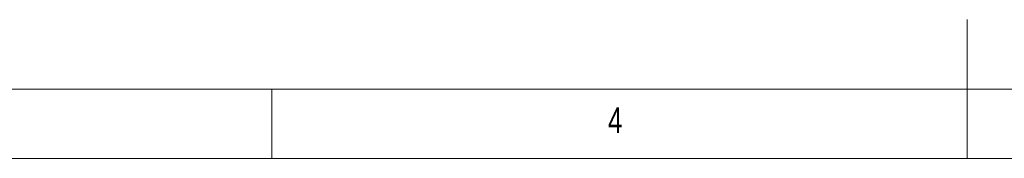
# Model space of a CAD drawing. Header units: inches. Extents: x 0.2 to 16.3, y 0.2 to 11.5.
# Tile 39 of 73: x 5.6 to 8.4, y 0.2 to 0.6. Entities that reach past the tile are written whole.
import ezdxf

# ---------------------------------------------------------------- set-up
doc = ezdxf.new("R2010")
doc.units = ezdxf.units.IN
doc.header["$MEASUREMENT"] = 0
doc.styles.add('SLDTEXTSTYLE0', font='TXT', dxfattribs={"width": 0.75})

msp = doc.modelspace()

# ---------------------------------------------------------------- linework, layer by layer
at = {"color": 7, "linetype": 'Continuous', "lineweight": 0}
for p, q in [((8.2677, 0.1969), (8.2677, 0.5906)), ((0.3937, 0.3937), (8.9685, 0.3937)), ((6.2992, 0.1969), (6.2992, 0.3937)), ((0.1969, 0.1969), (16.3386, 0.1969))]:
    msp.add_line(p, q, dxfattribs=at)

# ---------------------------------------------------------------- texts
at = {"color": 7, "linetype": 'Continuous', "lineweight": 0, "insert": (7.2507, 0.3413), "char_height": 0.0729, "attachment_point": 1, "style": 'SLDTEXTSTYLE0'}
msp.add_mtext('4', dxfattribs=at)

doc.saveas('drawing.dxf')
